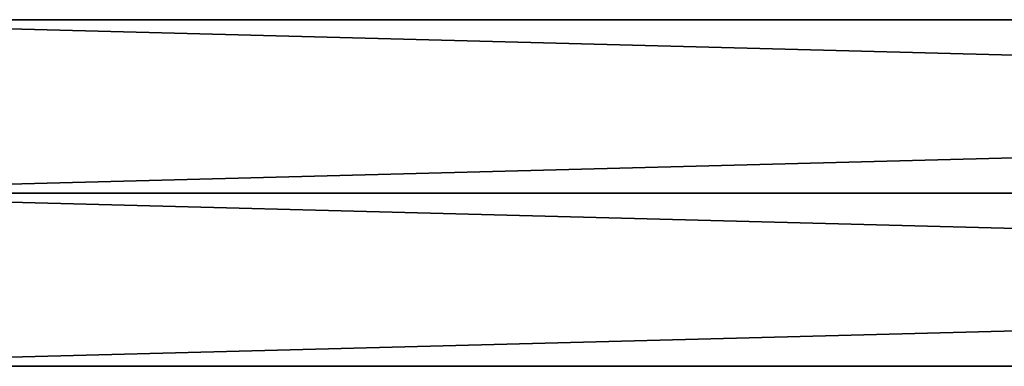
# Model space of a CAD drawing. Extents: x -250 to 250, y -968 to 894.
# Tile 213 of 256: x -188 to -125, y 715 to 737. Entities that reach past the tile are written whole.
import ezdxf

# ---------------------------------------------------------------- set-up
doc = ezdxf.new("R2010")
doc.units = 0
doc.header["$LTSCALE"] = 3.583593
doc.layers.add('19', color=7, linetype='CONTINUOUS')
doc.layers.add('20', color=7, linetype='CONTINUOUS')

msp = doc.modelspace()

# ---------------------------------------------------------------- linework, layer by layer
at = {"layer": '19', "color": 7, "linetype": 'CONTINUOUS'}
for points in [[(210, 726, 11), (-210, 726, 11), (-210, 715, 0), (210, 726, 11)], [(-210, 726, -11), (210, 715, 0), (-210, 715, 0), (-210, 726, -11)], [(210, 715, 0), (210, 726, 11), (-210, 715, 0), (210, 715, 0)], [(210, 726, -11), (210, 715, 0), (-210, 726, -11), (210, 726, -11)]]:
    msp.add_3dface(points, dxfattribs=at)
at = {"layer": '20', "color": 7, "linetype": 'CONTINUOUS'}
for points in [[(210, 737, 0), (210, 726, -11), (-210, 737, 0), (210, 737, 0)], [(210, 737, 0), (-210, 737, 0), (-210, 726, 11), (210, 737, 0)], [(210, 726, -11), (-210, 726, -11), (-210, 737, 0), (210, 726, -11)], [(210, 726, 11), (210, 737, 0), (-210, 726, 11), (210, 726, 11)]]:
    msp.add_3dface(points, dxfattribs=at)

doc.saveas('drawing.dxf')
